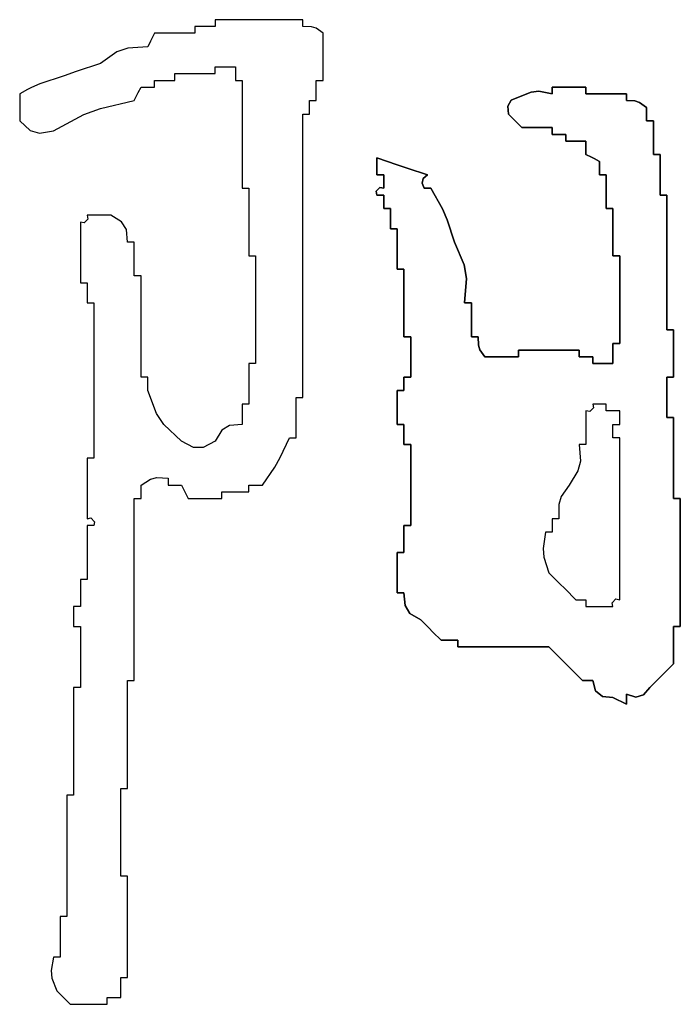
# Model space of a CAD drawing. Extents: x 1109697 to 1467097, y -139975 to 53891.
# Tile 132 of 256: x 1275834 to 1276083, y -128210 to -127839. Entities that reach past the tile are written whole.
import ezdxf

# ---------------------------------------------------------------- set-up
doc = ezdxf.new("R2010")
doc.units = 0
doc.header["$LTSCALE"] = 1000
doc.header["$MEASUREMENT"] = 0
doc.layers.add('PUB_TEXT', color=7, linetype='Continuous')

# ---------------------------------------------------------------- blocks, each defined once
blk = doc.blocks.new('dianziqianminggry')
for p, q in [((0.131315, 0.071565), (0.130214, 0.071565)), ((0.130214, 0.071565), (0.130214, 0.07148)), ((0.130214, 0.07148), (0.130214, 0.071438)), ((0.130214, 0.071438), (0.130214, 0.071353)), ((0.131865, 0.071565), (0.131315, 0.071565)), ((0.132966, 0.071565), (0.131865, 0.071565)), ((0.132966, 0.07148), (0.132966, 0.071565)), ((0.132966, 0.071438), (0.132966, 0.07148)), ((0.132966, 0.071353), (0.132966, 0.071438)), ((0.128308, 0.071141), (0.128224, 0.070972)), ((0.128816, 0.071141), (0.128308, 0.071141)), ((0.129071, 0.071141), (0.128816, 0.071141)), ((0.129579, 0.071141), (0.129071, 0.071141)), ((0.129833, 0.071353), (0.129579, 0.071353)), ((0.129579, 0.071353), (0.129579, 0.071268)), ((0.129579, 0.071268), (0.129579, 0.071226)), ((0.129579, 0.071226), (0.129579, 0.071141)), ((0.12996, 0.071353), (0.129833, 0.071353)), ((0.130214, 0.071353), (0.12996, 0.071353)), ((0.133234, 0.071344), (0.132966, 0.071353)), ((0.133382, 0.071295), (0.133234, 0.071344)), ((0.133602, 0.071141), (0.133382, 0.071295)), ((0.133602, 0.070548), (0.133602, 0.071141)), ((0.128181, 0.070887), (0.128097, 0.070718)), ((0.128224, 0.070972), (0.128181, 0.070887)), ((0.127129, 0.070551), (0.126614, 0.070188)), ((0.127469, 0.070672), (0.127129, 0.070551)), ((0.128097, 0.070718), (0.127469, 0.070672)), ((0.133602, 0.070252), (0.133602, 0.070548)), ((0.126614, 0.070188), (0.125852, 0.069934)), ((0.133602, 0.069659), (0.133602, 0.070252)), ((0.125852, 0.069934), (0.125471, 0.069807)), ((0.128943, 0.069786), (0.128943, 0.069871)), ((0.128943, 0.069871), (0.129452, 0.069871)), ((0.129452, 0.069871), (0.129706, 0.069871)), ((0.129706, 0.069871), (0.130214, 0.069871)), ((0.130214, 0.069998), (0.130214, 0.070083)), ((0.130214, 0.070083), (0.130468, 0.070083)), ((0.130214, 0.069956), (0.130214, 0.069998)), ((0.130214, 0.069871), (0.130214, 0.069956)), ((0.130468, 0.070083), (0.130595, 0.070083)), ((0.130595, 0.070083), (0.130849, 0.070083)), ((0.130849, 0.070083), (0.130849, 0.069913)), ((0.130849, 0.069913), (0.130849, 0.069828)), ((0.125471, 0.069807), (0.124709, 0.069553)), ((0.128308, 0.069574), (0.128308, 0.069659)), ((0.128308, 0.069659), (0.128562, 0.069659)), ((0.128308, 0.069532), (0.128308, 0.069574)), ((0.128562, 0.069659), (0.128689, 0.069659)), ((0.128689, 0.069659), (0.128943, 0.069659)), ((0.128943, 0.069744), (0.128943, 0.069786)), ((0.128943, 0.069659), (0.128943, 0.069744)), ((0.130849, 0.069828), (0.130849, 0.069659)), ((0.130849, 0.069659), (0.130934, 0.069659)), ((0.130934, 0.069659), (0.130976, 0.069659)), ((0.130976, 0.069659), (0.131061, 0.069659)), ((0.131061, 0.069659), (0.131061, 0.068304)), ((0.13339, 0.069405), (0.13339, 0.069659)), ((0.13339, 0.069659), (0.133474, 0.069659)), ((0.133474, 0.069659), (0.133517, 0.069659)), ((0.133517, 0.069659), (0.133602, 0.069659)), ((0.12432, 0.069377), (0.124074, 0.069236)), ((0.124448, 0.069441), (0.12432, 0.069377)), ((0.124709, 0.069553), (0.124448, 0.069441)), ((0.127758, 0.069193), (0.1278, 0.069278)), ((0.1278, 0.069278), (0.127885, 0.069447)), ((0.127885, 0.069447), (0.128054, 0.069447)), ((0.128054, 0.069447), (0.128139, 0.069447)), ((0.128139, 0.069447), (0.128308, 0.069447)), ((0.128308, 0.069447), (0.128308, 0.069532)), ((0.13339, 0.069278), (0.13339, 0.069405)), ((0.13339, 0.069024), (0.13339, 0.069278)), ((0.139742, 0.06913), (0.140134, 0.069295)), ((0.140134, 0.069295), (0.139742, 0.06913)), ((0.140134, 0.069295), (0.140383, 0.06932)), ((0.140383, 0.06932), (0.140134, 0.069295)), ((0.140383, 0.06932), (0.1408, 0.069236)), ((0.1408, 0.069236), (0.140383, 0.06932)), ((0.1408, 0.069236), (0.1408, 0.069447)), ((0.1408, 0.069447), (0.1408, 0.069236)), ((0.1408, 0.069236), (0.1408, 0.069447)), ((0.141859, 0.069447), (0.1408, 0.069447)), ((0.1408, 0.069447), (0.141859, 0.069447)), ((0.141859, 0.069447), (0.1408, 0.069447)), ((0.1408, 0.069447), (0.1408, 0.069236)), ((0.1408, 0.069236), (0.1408, 0.069447)), ((0.1408, 0.069447), (0.1408, 0.069236)), ((0.141436, 0.069447), (0.141859, 0.069447)), ((0.141859, 0.069447), (0.141436, 0.069447)), ((0.141436, 0.069447), (0.141859, 0.069447)), ((0.141859, 0.069447), (0.141859, 0.069363)), ((0.141859, 0.069363), (0.141859, 0.069447)), ((0.141859, 0.069363), (0.141859, 0.06932)), ((0.141859, 0.06932), (0.141859, 0.069363)), ((0.141859, 0.06932), (0.141859, 0.069236)), ((0.141859, 0.069236), (0.141859, 0.06932)), ((0.124074, 0.069236), (0.124074, 0.068897)), ((0.126615, 0.068782), (0.127673, 0.069024)), ((0.127673, 0.069024), (0.127758, 0.069193)), ((0.133178, 0.068855), (0.133178, 0.069024)), ((0.133178, 0.069024), (0.133263, 0.069024)), ((0.133263, 0.069024), (0.133305, 0.069024)), ((0.133305, 0.069024), (0.13339, 0.069024)), ((0.139401, 0.068846), (0.139514, 0.069035)), ((0.139514, 0.069035), (0.139401, 0.068846)), ((0.139514, 0.069035), (0.139742, 0.06913)), ((0.139742, 0.06913), (0.139514, 0.069035)), ((0.141859, 0.069236), (0.142367, 0.069236)), ((0.142367, 0.069236), (0.141859, 0.069236)), ((0.142367, 0.069236), (0.142621, 0.069236)), ((0.142621, 0.069236), (0.142367, 0.069236)), ((0.142621, 0.069236), (0.143129, 0.069236)), ((0.143129, 0.069236), (0.142621, 0.069236)), ((0.143129, 0.069236), (0.143129, 0.069151)), ((0.143129, 0.069151), (0.143129, 0.069236)), ((0.143129, 0.069151), (0.143129, 0.069109)), ((0.143129, 0.069109), (0.143129, 0.069151)), ((0.143129, 0.069109), (0.143129, 0.069024)), ((0.143129, 0.069024), (0.143129, 0.069109)), ((0.143129, 0.069024), (0.143397, 0.069015)), ((0.143397, 0.069015), (0.143129, 0.069024)), ((0.143397, 0.069015), (0.143545, 0.068966)), ((0.143545, 0.068966), (0.143397, 0.069015)), ((0.143545, 0.068966), (0.143765, 0.068812)), ((0.143765, 0.068812), (0.143545, 0.068966)), ((0.124074, 0.068897), (0.124074, 0.068728)), ((0.124074, 0.068728), (0.124074, 0.068389)), ((0.126089, 0.068585), (0.126615, 0.068782)), ((0.133178, 0.06877), (0.133178, 0.068855)), ((0.133178, 0.0686), (0.133178, 0.06877)), ((0.139424, 0.0686), (0.139401, 0.068846)), ((0.139401, 0.068846), (0.139424, 0.0686)), ((0.143765, 0.068812), (0.143765, 0.068643)), ((0.143765, 0.068643), (0.143765, 0.068812)), ((0.143765, 0.068643), (0.143765, 0.068558)), ((0.143765, 0.068558), (0.143765, 0.068643)), ((0.124074, 0.068389), (0.124401, 0.068091)), ((0.125132, 0.068071), (0.126089, 0.068585)), ((0.132966, 0.065043), (0.132966, 0.0686)), ((0.132966, 0.0686), (0.133051, 0.0686)), ((0.133051, 0.0686), (0.133093, 0.0686)), ((0.133093, 0.0686), (0.133178, 0.0686)), ((0.139593, 0.068431), (0.139424, 0.0686)), ((0.139424, 0.0686), (0.139593, 0.068431)), ((0.139678, 0.068346), (0.139593, 0.068431)), ((0.139593, 0.068431), (0.139678, 0.068346)), ((0.139848, 0.068177), (0.139678, 0.068346)), ((0.139678, 0.068346), (0.139848, 0.068177)), ((0.143765, 0.068558), (0.143765, 0.068389)), ((0.143765, 0.068389), (0.143765, 0.068558)), ((0.143765, 0.068389), (0.143849, 0.068389)), ((0.143849, 0.068389), (0.143765, 0.068389)), ((0.143849, 0.068389), (0.143892, 0.068389)), ((0.143892, 0.068389), (0.143849, 0.068389)), ((0.143892, 0.068389), (0.143976, 0.068389)), ((0.143976, 0.068389), (0.143892, 0.068389)), ((0.143976, 0.068389), (0.143976, 0.067965)), ((0.143976, 0.067965), (0.143976, 0.068389)), ((0.124401, 0.068091), (0.124696, 0.068003)), ((0.124696, 0.068003), (0.125132, 0.068071)), ((0.131061, 0.068304), (0.131061, 0.067627)), ((0.140229, 0.068177), (0.139848, 0.068177)), ((0.139848, 0.068177), (0.140229, 0.068177)), ((0.140419, 0.068177), (0.140229, 0.068177)), ((0.140229, 0.068177), (0.140419, 0.068177)), ((0.1408, 0.068177), (0.140419, 0.068177)), ((0.140419, 0.068177), (0.1408, 0.068177)), ((0.1408, 0.068092), (0.1408, 0.068177)), ((0.1408, 0.068177), (0.1408, 0.068092)), ((0.1408, 0.06805), (0.1408, 0.068092)), ((0.1408, 0.068092), (0.1408, 0.06805)), ((0.1408, 0.067965), (0.1408, 0.06805)), ((0.1408, 0.06805), (0.1408, 0.067965)), ((0.14097, 0.067965), (0.1408, 0.067965)), ((0.1408, 0.067965), (0.14097, 0.067965)), ((0.141054, 0.067965), (0.14097, 0.067965)), ((0.14097, 0.067965), (0.141054, 0.067965)), ((0.141224, 0.067965), (0.141054, 0.067965)), ((0.141054, 0.067965), (0.141224, 0.067965)), ((0.141224, 0.067881), (0.141224, 0.067965)), ((0.141224, 0.067965), (0.141224, 0.067881)), ((0.141224, 0.067838), (0.141224, 0.067881)), ((0.141224, 0.067881), (0.141224, 0.067838)), ((0.141224, 0.067754), (0.141224, 0.067838)), ((0.141224, 0.067838), (0.141224, 0.067754)), ((0.141478, 0.067754), (0.141224, 0.067754)), ((0.141224, 0.067754), (0.141478, 0.067754)), ((0.141605, 0.067754), (0.141478, 0.067754)), ((0.141478, 0.067754), (0.141605, 0.067754)), ((0.141859, 0.067754), (0.141605, 0.067754)), ((0.141605, 0.067754), (0.141859, 0.067754)), ((0.141859, 0.067584), (0.141859, 0.067754)), ((0.141859, 0.067754), (0.141859, 0.067584)), ((0.143976, 0.067965), (0.143976, 0.067754)), ((0.143976, 0.067754), (0.143976, 0.067965)), ((0.143976, 0.067754), (0.143976, 0.06733)), ((0.143976, 0.06733), (0.143976, 0.067754)), ((0.131061, 0.067627), (0.131061, 0.066271)), ((0.141859, 0.067499), (0.141859, 0.067584)), ((0.141859, 0.067584), (0.141859, 0.067499)), ((0.141859, 0.06733), (0.141859, 0.067499)), ((0.141859, 0.067499), (0.141859, 0.06733)), ((0.135295, 0.067012), (0.135295, 0.067224)), ((0.135295, 0.067224), (0.135931, 0.067012)), ((0.135931, 0.067012), (0.135295, 0.067224)), ((0.135295, 0.067224), (0.135295, 0.067012)), ((0.142028, 0.067245), (0.141859, 0.06733)), ((0.141859, 0.06733), (0.142028, 0.067245)), ((0.142113, 0.067203), (0.142028, 0.067245)), ((0.142028, 0.067245), (0.142113, 0.067203)), ((0.142282, 0.067118), (0.142113, 0.067203)), ((0.142113, 0.067203), (0.142282, 0.067118)), ((0.142282, 0.066949), (0.142282, 0.067118)), ((0.142282, 0.067118), (0.142282, 0.066949)), ((0.143976, 0.06733), (0.144061, 0.06733)), ((0.144061, 0.06733), (0.143976, 0.06733)), ((0.144061, 0.06733), (0.144103, 0.06733)), ((0.144103, 0.06733), (0.144061, 0.06733)), ((0.144103, 0.06733), (0.144188, 0.06733)), ((0.144188, 0.06733), (0.144103, 0.06733)), ((0.144188, 0.06733), (0.144188, 0.066822)), ((0.144188, 0.066822), (0.144188, 0.06733)), ((0.135295, 0.066907), (0.135295, 0.067012)), ((0.135295, 0.067012), (0.135295, 0.066907)), ((0.135295, 0.066695), (0.135295, 0.066907)), ((0.135295, 0.066907), (0.135295, 0.066695)), ((0.135931, 0.067012), (0.136248, 0.066907)), ((0.136248, 0.066907), (0.135931, 0.067012)), ((0.136248, 0.066907), (0.136883, 0.066695)), ((0.136883, 0.066695), (0.136248, 0.066907)), ((0.142282, 0.066864), (0.142282, 0.066949)), ((0.142282, 0.066949), (0.142282, 0.066864)), ((0.142282, 0.066695), (0.142282, 0.066864)), ((0.142282, 0.066864), (0.142282, 0.066695)), ((0.144188, 0.066822), (0.144188, 0.066568)), ((0.144188, 0.066568), (0.144188, 0.066822)), ((0.13538, 0.066695), (0.135295, 0.066695)), ((0.135295, 0.066695), (0.13538, 0.066695)), ((0.135422, 0.066695), (0.13538, 0.066695)), ((0.13538, 0.066695), (0.135422, 0.066695)), ((0.135507, 0.066695), (0.135422, 0.066695)), ((0.135422, 0.066695), (0.135507, 0.066695)), ((0.135507, 0.066526), (0.135507, 0.066695)), ((0.135507, 0.066695), (0.135507, 0.066526)), ((0.135507, 0.066441), (0.135507, 0.066526)), ((0.135507, 0.066526), (0.135507, 0.066441)), ((0.136749, 0.066584), (0.136711, 0.066433)), ((0.136711, 0.066433), (0.136749, 0.066584)), ((0.136883, 0.066695), (0.136749, 0.066584)), ((0.136749, 0.066584), (0.136883, 0.066695)), ((0.142367, 0.066695), (0.142282, 0.066695)), ((0.142282, 0.066695), (0.142367, 0.066695)), ((0.142409, 0.066695), (0.142367, 0.066695)), ((0.142367, 0.066695), (0.142409, 0.066695)), ((0.142494, 0.066695), (0.142409, 0.066695)), ((0.142409, 0.066695), (0.142494, 0.066695)), ((0.142494, 0.066271), (0.142494, 0.066695)), ((0.142494, 0.066695), (0.142494, 0.066271)), ((0.144188, 0.066568), (0.144188, 0.06606)), ((0.144188, 0.06606), (0.144188, 0.066568)), ((0.131061, 0.066271), (0.131145, 0.066271)), ((0.131145, 0.066271), (0.131188, 0.066271)), ((0.131188, 0.066271), (0.131272, 0.066271)), ((0.131272, 0.066271), (0.131272, 0.065425)), ((0.13527, 0.066177), (0.13539, 0.066297)), ((0.13539, 0.066297), (0.13527, 0.066177)), ((0.135295, 0.06606), (0.13527, 0.066177)), ((0.13527, 0.066177), (0.135295, 0.06606)), ((0.13539, 0.066297), (0.135507, 0.066271)), ((0.135507, 0.066271), (0.13539, 0.066297)), ((0.135507, 0.066271), (0.135507, 0.066441)), ((0.135507, 0.066441), (0.135507, 0.066271)), ((0.136711, 0.066433), (0.136777, 0.066271)), ((0.136777, 0.066271), (0.136711, 0.066433)), ((0.136777, 0.066271), (0.136862, 0.066271)), ((0.136862, 0.066271), (0.136777, 0.066271)), ((0.136862, 0.066271), (0.136905, 0.066271)), ((0.136905, 0.066271), (0.136862, 0.066271)), ((0.136905, 0.066271), (0.136989, 0.066271)), ((0.136989, 0.066271), (0.136905, 0.066271)), ((0.136989, 0.066271), (0.137354, 0.065628)), ((0.137354, 0.065628), (0.136989, 0.066271)), ((0.142494, 0.06606), (0.142494, 0.066271)), ((0.142494, 0.066271), (0.142494, 0.06606)), ((0.13538, 0.06606), (0.135295, 0.06606)), ((0.135295, 0.06606), (0.13538, 0.06606)), ((0.135422, 0.06606), (0.13538, 0.06606)), ((0.13538, 0.06606), (0.135422, 0.06606)), ((0.135507, 0.06606), (0.135422, 0.06606)), ((0.135422, 0.06606), (0.135507, 0.06606)), ((0.135507, 0.06589), (0.135507, 0.06606)), ((0.135507, 0.06606), (0.135507, 0.06589)), ((0.135507, 0.065806), (0.135507, 0.06589)), ((0.135507, 0.06589), (0.135507, 0.065806)), ((0.142494, 0.065636), (0.142494, 0.06606)), ((0.142494, 0.06606), (0.142494, 0.065636)), ((0.144188, 0.06606), (0.144273, 0.06606)), ((0.144273, 0.06606), (0.144188, 0.06606)), ((0.144273, 0.06606), (0.144315, 0.06606)), ((0.144315, 0.06606), (0.144273, 0.06606)), ((0.144315, 0.06606), (0.1444, 0.06606)), ((0.1444, 0.06606), (0.144315, 0.06606)), ((0.1444, 0.06606), (0.1444, 0.064366)), ((0.1444, 0.064366), (0.1444, 0.06606)), ((0.135507, 0.065636), (0.135507, 0.065806)), ((0.135507, 0.065806), (0.135507, 0.065636)), ((0.135592, 0.065636), (0.135507, 0.065636)), ((0.135507, 0.065636), (0.135592, 0.065636)), ((0.135634, 0.065636), (0.135592, 0.065636)), ((0.135592, 0.065636), (0.135634, 0.065636)), ((0.135719, 0.065636), (0.135634, 0.065636)), ((0.135634, 0.065636), (0.135719, 0.065636)), ((0.135719, 0.065382), (0.135719, 0.065636)), ((0.135719, 0.065636), (0.135719, 0.065382)), ((0.137354, 0.065628), (0.137505, 0.065282)), ((0.137505, 0.065282), (0.137354, 0.065628)), ((0.142579, 0.065636), (0.142494, 0.065636)), ((0.142494, 0.065636), (0.142579, 0.065636)), ((0.142621, 0.065636), (0.142579, 0.065636)), ((0.142579, 0.065636), (0.142621, 0.065636)), ((0.142706, 0.065636), (0.142621, 0.065636)), ((0.142621, 0.065636), (0.142706, 0.065636)), ((0.142706, 0.065043), (0.142706, 0.065636)), ((0.142706, 0.065636), (0.142706, 0.065043)), ((0.126216, 0.065307), (0.126096, 0.065187)), ((0.126487, 0.065425), (0.126191, 0.065425)), ((0.126191, 0.065425), (0.126216, 0.065307)), ((0.126636, 0.065425), (0.126487, 0.065425)), ((0.126932, 0.065425), (0.126636, 0.065425)), ((0.127274, 0.065218), (0.126932, 0.065425)), ((0.131272, 0.065425), (0.131272, 0.065001)), ((0.135719, 0.065255), (0.135719, 0.065382)), ((0.135719, 0.065382), (0.135719, 0.065255)), ((0.135719, 0.065001), (0.135719, 0.065255)), ((0.135719, 0.065255), (0.135719, 0.065001)), ((0.137505, 0.065282), (0.13773, 0.064578)), ((0.13773, 0.064578), (0.137505, 0.065282)), ((0.126096, 0.065187), (0.125979, 0.065213)), ((0.125979, 0.065213), (0.125979, 0.064451)), ((0.127425, 0.064975), (0.127274, 0.065218)), ((0.127461, 0.064578), (0.127425, 0.064975)), ((0.131272, 0.065001), (0.131272, 0.064154)), ((0.132966, 0.063265), (0.132966, 0.065043)), ((0.135804, 0.065001), (0.135719, 0.065001)), ((0.135719, 0.065001), (0.135804, 0.065001)), ((0.135846, 0.065001), (0.135804, 0.065001)), ((0.135804, 0.065001), (0.135846, 0.065001)), ((0.135931, 0.065001), (0.135846, 0.065001)), ((0.135846, 0.065001), (0.135931, 0.065001)), ((0.135931, 0.064493), (0.135931, 0.065001)), ((0.135931, 0.065001), (0.135931, 0.064493)), ((0.142706, 0.064747), (0.142706, 0.065043)), ((0.142706, 0.065043), (0.142706, 0.064747)), ((0.142706, 0.064154), (0.142706, 0.064747)), ((0.142706, 0.064747), (0.142706, 0.064154)), ((0.125979, 0.064451), (0.125979, 0.064069)), ((0.127546, 0.064578), (0.127461, 0.064578)), ((0.127588, 0.064578), (0.127546, 0.064578)), ((0.127673, 0.064578), (0.127588, 0.064578)), ((0.127673, 0.064154), (0.127673, 0.064578)), ((0.135931, 0.064239), (0.135931, 0.064493)), ((0.135931, 0.064493), (0.135931, 0.064239)), ((0.13773, 0.064578), (0.138036, 0.063868)), ((0.138036, 0.063868), (0.13773, 0.064578)), ((0.1444, 0.064366), (0.1444, 0.063519)), ((0.1444, 0.063519), (0.1444, 0.064366)), ((0.125979, 0.064069), (0.125979, 0.063307)), ((0.127673, 0.063942), (0.127673, 0.064154)), ((0.131272, 0.064154), (0.131357, 0.064154)), ((0.131357, 0.064154), (0.1314, 0.064154)), ((0.1314, 0.064154), (0.131484, 0.064154)), ((0.131484, 0.064154), (0.131484, 0.062799)), ((0.135931, 0.063731), (0.135931, 0.064239)), ((0.135931, 0.064239), (0.135931, 0.063731)), ((0.142791, 0.064154), (0.142706, 0.064154)), ((0.142706, 0.064154), (0.142791, 0.064154)), ((0.142833, 0.064154), (0.142791, 0.064154)), ((0.142791, 0.064154), (0.142833, 0.064154)), ((0.142918, 0.064154), (0.142833, 0.064154)), ((0.142833, 0.064154), (0.142918, 0.064154)), ((0.142918, 0.063053), (0.142918, 0.064154)), ((0.142918, 0.064154), (0.142918, 0.063053)), ((0.127673, 0.063519), (0.127673, 0.063942)), ((0.136015, 0.063731), (0.135931, 0.063731)), ((0.135931, 0.063731), (0.136015, 0.063731)), ((0.136058, 0.063731), (0.136015, 0.063731)), ((0.136015, 0.063731), (0.136058, 0.063731)), ((0.136142, 0.063731), (0.136058, 0.063731)), ((0.136058, 0.063731), (0.136142, 0.063731)), ((0.136142, 0.062884), (0.136142, 0.063731)), ((0.136142, 0.063731), (0.136142, 0.062884)), ((0.138036, 0.063868), (0.138106, 0.063443)), ((0.138106, 0.063443), (0.138036, 0.063868)), ((0.127758, 0.063519), (0.127673, 0.063519)), ((0.1278, 0.063519), (0.127758, 0.063519)), ((0.127885, 0.063519), (0.1278, 0.063519)), ((0.127885, 0.062249), (0.127885, 0.063519)), ((0.138106, 0.063443), (0.138048, 0.062672)), ((0.138048, 0.062672), (0.138106, 0.063443)), ((0.1444, 0.063519), (0.1444, 0.061825)), ((0.1444, 0.061825), (0.1444, 0.063519)), ((0.125979, 0.063307), (0.126064, 0.063307)), ((0.126064, 0.063307), (0.126106, 0.063307)), ((0.126106, 0.063307), (0.126191, 0.063307)), ((0.126191, 0.063307), (0.126191, 0.063053)), ((0.132966, 0.059708), (0.132966, 0.063265)), ((0.126191, 0.063053), (0.126191, 0.062926)), ((0.126191, 0.062926), (0.126191, 0.062672)), ((0.131484, 0.062799), (0.131484, 0.062122)), ((0.136142, 0.06246), (0.136142, 0.062884)), ((0.136142, 0.062884), (0.136142, 0.06246)), ((0.142918, 0.062503), (0.142918, 0.063053)), ((0.142918, 0.063053), (0.142918, 0.062503)), ((0.126191, 0.062672), (0.126276, 0.062672)), ((0.126276, 0.062672), (0.126318, 0.062672)), ((0.126318, 0.062672), (0.126403, 0.062672)), ((0.126403, 0.062672), (0.126403, 0.060724)), ((0.136142, 0.061613), (0.136142, 0.06246)), ((0.136142, 0.06246), (0.136142, 0.061613)), ((0.138048, 0.062672), (0.138133, 0.062672)), ((0.138133, 0.062672), (0.138048, 0.062672)), ((0.138133, 0.062672), (0.138175, 0.062672)), ((0.138175, 0.062672), (0.138133, 0.062672)), ((0.138175, 0.062672), (0.13826, 0.062672)), ((0.13826, 0.062672), (0.138175, 0.062672)), ((0.13826, 0.062672), (0.13826, 0.062249)), ((0.13826, 0.062249), (0.13826, 0.062672)), ((0.142918, 0.061402), (0.142918, 0.062503)), ((0.142918, 0.062503), (0.142918, 0.061402)), ((0.127885, 0.061613), (0.127885, 0.062249)), ((0.13826, 0.062249), (0.13826, 0.062037)), ((0.13826, 0.062037), (0.13826, 0.062249)), ((0.131484, 0.062122), (0.131484, 0.060766)), ((0.13826, 0.062037), (0.13826, 0.061613)), ((0.13826, 0.061613), (0.13826, 0.062037)), ((0.127885, 0.060343), (0.127885, 0.061613)), ((0.136227, 0.061613), (0.136142, 0.061613)), ((0.136142, 0.061613), (0.136227, 0.061613)), ((0.136269, 0.061613), (0.136227, 0.061613)), ((0.136227, 0.061613), (0.136269, 0.061613)), ((0.136354, 0.061613), (0.136269, 0.061613)), ((0.136269, 0.061613), (0.136354, 0.061613)), ((0.136354, 0.061105), (0.136354, 0.061613)), ((0.136354, 0.061613), (0.136354, 0.061105)), ((0.13826, 0.061613), (0.138344, 0.061613)), ((0.138344, 0.061613), (0.13826, 0.061613)), ((0.138344, 0.061613), (0.138387, 0.061613)), ((0.138387, 0.061613), (0.138344, 0.061613)), ((0.138387, 0.061613), (0.138471, 0.061613)), ((0.138471, 0.061613), (0.138387, 0.061613)), ((0.138471, 0.061613), (0.13848, 0.061346)), ((0.13848, 0.061346), (0.138471, 0.061613)), ((0.1444, 0.061825), (0.144484, 0.061825)), ((0.144484, 0.061825), (0.1444, 0.061825)), ((0.144484, 0.061825), (0.144527, 0.061825)), ((0.144527, 0.061825), (0.144484, 0.061825)), ((0.144527, 0.061825), (0.144611, 0.061825)), ((0.144611, 0.061825), (0.144527, 0.061825)), ((0.144611, 0.061825), (0.144611, 0.061232)), ((0.144611, 0.061232), (0.144611, 0.061825)), ((0.13848, 0.061346), (0.138529, 0.061197)), ((0.138529, 0.061197), (0.13848, 0.061346)), ((0.142706, 0.061148), (0.142706, 0.061402)), ((0.142706, 0.061402), (0.142791, 0.061402)), ((0.142791, 0.061402), (0.142706, 0.061402)), ((0.142706, 0.061402), (0.142706, 0.061148)), ((0.142791, 0.061402), (0.142833, 0.061402)), ((0.142833, 0.061402), (0.142791, 0.061402)), ((0.142833, 0.061402), (0.142918, 0.061402)), ((0.142918, 0.061402), (0.142833, 0.061402)), ((0.144611, 0.061232), (0.144611, 0.060936)), ((0.144611, 0.060936), (0.144611, 0.061232)), ((0.136354, 0.060851), (0.136354, 0.061105)), ((0.136354, 0.061105), (0.136354, 0.060851)), ((0.138529, 0.061197), (0.138683, 0.060978)), ((0.138683, 0.060978), (0.138529, 0.061197)), ((0.138683, 0.060978), (0.139107, 0.060978)), ((0.139107, 0.060978), (0.138683, 0.060978)), ((0.139107, 0.060978), (0.139318, 0.060978)), ((0.139318, 0.060978), (0.139107, 0.060978)), ((0.139318, 0.060978), (0.139742, 0.060978)), ((0.139742, 0.060978), (0.139318, 0.060978)), ((0.139742, 0.061105), (0.139742, 0.06119)), ((0.139742, 0.06119), (0.140504, 0.06119)), ((0.140504, 0.06119), (0.139742, 0.06119)), ((0.139742, 0.06119), (0.139742, 0.061105)), ((0.139742, 0.061063), (0.139742, 0.061105)), ((0.139742, 0.061105), (0.139742, 0.061063)), ((0.139742, 0.060978), (0.139742, 0.061063)), ((0.139742, 0.061063), (0.139742, 0.060978)), ((0.140504, 0.06119), (0.140885, 0.06119)), ((0.140885, 0.06119), (0.140504, 0.06119)), ((0.140885, 0.06119), (0.141647, 0.06119)), ((0.141647, 0.06119), (0.140885, 0.06119)), ((0.141647, 0.06119), (0.141647, 0.061105)), ((0.141647, 0.061105), (0.141647, 0.06119)), ((0.141647, 0.061105), (0.141647, 0.061063)), ((0.141647, 0.061063), (0.141647, 0.061105)), ((0.141647, 0.061063), (0.141647, 0.060978)), ((0.141647, 0.060978), (0.141647, 0.061063)), ((0.141647, 0.060978), (0.141817, 0.060978)), ((0.141817, 0.060978), (0.141647, 0.060978)), ((0.141817, 0.060978), (0.141901, 0.060978)), ((0.141901, 0.060978), (0.141817, 0.060978)), ((0.141901, 0.060978), (0.142071, 0.060978)), ((0.142071, 0.060978), (0.141901, 0.060978)), ((0.142071, 0.060978), (0.142071, 0.060893)), ((0.142071, 0.060893), (0.142071, 0.060978)), ((0.142706, 0.061021), (0.142706, 0.061148)), ((0.142706, 0.061148), (0.142706, 0.061021)), ((0.142706, 0.060766), (0.142706, 0.061021)), ((0.142706, 0.061021), (0.142706, 0.060766)), ((0.144611, 0.060936), (0.144611, 0.060343)), ((0.144611, 0.060343), (0.144611, 0.060936)), ((0.126403, 0.060724), (0.126403, 0.05975)), ((0.131357, 0.060766), (0.131272, 0.060766)), ((0.131272, 0.060766), (0.131272, 0.060258)), ((0.1314, 0.060766), (0.131357, 0.060766)), ((0.131484, 0.060766), (0.1314, 0.060766)), ((0.136354, 0.060343), (0.136354, 0.060851)), ((0.136354, 0.060851), (0.136354, 0.060343)), ((0.142071, 0.060893), (0.142071, 0.060851)), ((0.142071, 0.060851), (0.142071, 0.060893)), ((0.142071, 0.060851), (0.142071, 0.060766)), ((0.142071, 0.060766), (0.142071, 0.060851)), ((0.142071, 0.060766), (0.142325, 0.060766)), ((0.142325, 0.060766), (0.142071, 0.060766)), ((0.142325, 0.060766), (0.142452, 0.060766)), ((0.142452, 0.060766), (0.142325, 0.060766)), ((0.142452, 0.060766), (0.142706, 0.060766)), ((0.142706, 0.060766), (0.142452, 0.060766)), ((0.12797, 0.060343), (0.127885, 0.060343)), ((0.128012, 0.060343), (0.12797, 0.060343)), ((0.128097, 0.060343), (0.128012, 0.060343)), ((0.128097, 0.060174), (0.128097, 0.060343)), ((0.136142, 0.060174), (0.136142, 0.060343)), ((0.136142, 0.060343), (0.136227, 0.060343)), ((0.136227, 0.060343), (0.136142, 0.060343)), ((0.136142, 0.060343), (0.136142, 0.060174)), ((0.136227, 0.060343), (0.136269, 0.060343)), ((0.136269, 0.060343), (0.136227, 0.060343)), ((0.136269, 0.060343), (0.136354, 0.060343)), ((0.136354, 0.060343), (0.136269, 0.060343)), ((0.144484, 0.060343), (0.1444, 0.060343)), ((0.1444, 0.060343), (0.1444, 0.059835)), ((0.1444, 0.059835), (0.1444, 0.060343)), ((0.1444, 0.060343), (0.144484, 0.060343)), ((0.144527, 0.060343), (0.144484, 0.060343)), ((0.144484, 0.060343), (0.144527, 0.060343)), ((0.144611, 0.060343), (0.144527, 0.060343)), ((0.144527, 0.060343), (0.144611, 0.060343)), ((0.128097, 0.060089), (0.128097, 0.060174)), ((0.128097, 0.05992), (0.128097, 0.060089)), ((0.131272, 0.060258), (0.131272, 0.060004)), ((0.131272, 0.060004), (0.131272, 0.059496)), ((0.136142, 0.060089), (0.136142, 0.060174)), ((0.136142, 0.060174), (0.136142, 0.060089)), ((0.136142, 0.05992), (0.136142, 0.060089)), ((0.136142, 0.060089), (0.136142, 0.05992)), ((0.126403, 0.05975), (0.126403, 0.057802)), ((0.128366, 0.059205), (0.128097, 0.05992)), ((0.132755, 0.0592), (0.132755, 0.059708)), ((0.132755, 0.059708), (0.132839, 0.059708)), ((0.132839, 0.059708), (0.132882, 0.059708)), ((0.132882, 0.059708), (0.132966, 0.059708)), ((0.135931, 0.059496), (0.135931, 0.05992)), ((0.135931, 0.05992), (0.136015, 0.05992)), ((0.136015, 0.05992), (0.135931, 0.05992)), ((0.135931, 0.05992), (0.135931, 0.059496)), ((0.136015, 0.05992), (0.136058, 0.05992)), ((0.136058, 0.05992), (0.136015, 0.05992)), ((0.136058, 0.05992), (0.136142, 0.05992)), ((0.136142, 0.05992), (0.136058, 0.05992)), ((0.1444, 0.059835), (0.1444, 0.059581)), ((0.1444, 0.059581), (0.1444, 0.059835)), ((0.131145, 0.059496), (0.131061, 0.059496)), ((0.131061, 0.059496), (0.131061, 0.059242)), ((0.131188, 0.059496), (0.131145, 0.059496)), ((0.131272, 0.059496), (0.131188, 0.059496)), ((0.135931, 0.059284), (0.135931, 0.059496)), ((0.135931, 0.059496), (0.135931, 0.059284)), ((0.142096, 0.059379), (0.141976, 0.059259)), ((0.14224, 0.059496), (0.142071, 0.059496)), ((0.142071, 0.059496), (0.142096, 0.059379)), ((0.142325, 0.059496), (0.14224, 0.059496)), ((0.142494, 0.059496), (0.142325, 0.059496)), ((0.142494, 0.059411), (0.142494, 0.059496)), ((0.142494, 0.059369), (0.142494, 0.059411)), ((0.142494, 0.059284), (0.142494, 0.059369)), ((0.1444, 0.059581), (0.1444, 0.059073)), ((0.1444, 0.059073), (0.1444, 0.059581)), ((0.1286, 0.058855), (0.128366, 0.059205)), ((0.131061, 0.059242), (0.131061, 0.059115)), ((0.131061, 0.059115), (0.131061, 0.058861)), ((0.132755, 0.058946), (0.132755, 0.0592)), ((0.135931, 0.058861), (0.135931, 0.059284)), ((0.135931, 0.059284), (0.135931, 0.058861)), ((0.141976, 0.059259), (0.141859, 0.059284)), ((0.141859, 0.059284), (0.141859, 0.058861)), ((0.142664, 0.059284), (0.142494, 0.059284)), ((0.142748, 0.059284), (0.142664, 0.059284)), ((0.142918, 0.059284), (0.142748, 0.059284)), ((0.142918, 0.059115), (0.142918, 0.059284)), ((0.142918, 0.05903), (0.142918, 0.059115)), ((0.1444, 0.059073), (0.144484, 0.059073)), ((0.144484, 0.059073), (0.1444, 0.059073)), ((0.144484, 0.059073), (0.144527, 0.059073)), ((0.144527, 0.059073), (0.144484, 0.059073)), ((0.144527, 0.059073), (0.144611, 0.059073)), ((0.144611, 0.059073), (0.144527, 0.059073)), ((0.144611, 0.059073), (0.144611, 0.058056)), ((0.144611, 0.058056), (0.144611, 0.059073)), ((0.129155, 0.058332), (0.1286, 0.058855)), ((0.130663, 0.058825), (0.13042, 0.058673)), ((0.131061, 0.058861), (0.130663, 0.058825)), ((0.132755, 0.058437), (0.132755, 0.058946)), ((0.136015, 0.058861), (0.135931, 0.058861)), ((0.135931, 0.058861), (0.136015, 0.058861)), ((0.136058, 0.058861), (0.136015, 0.058861)), ((0.136015, 0.058861), (0.136058, 0.058861)), ((0.136142, 0.058861), (0.136058, 0.058861)), ((0.136058, 0.058861), (0.136142, 0.058861)), ((0.136142, 0.058607), (0.136142, 0.058861)), ((0.136142, 0.058861), (0.136142, 0.058607)), ((0.141859, 0.058861), (0.141859, 0.058649)), ((0.142706, 0.058692), (0.142706, 0.058861)), ((0.142706, 0.058861), (0.142791, 0.058861)), ((0.142791, 0.058861), (0.142833, 0.058861)), ((0.142833, 0.058861), (0.142918, 0.058861)), ((0.142918, 0.058861), (0.142918, 0.05903)), ((0.13042, 0.058673), (0.130214, 0.058332)), ((0.132257, 0.057817), (0.132543, 0.058437)), ((0.132543, 0.058437), (0.132628, 0.058437)), ((0.132628, 0.058437), (0.13267, 0.058437)), ((0.13267, 0.058437), (0.132755, 0.058437)), ((0.136142, 0.05848), (0.136142, 0.058607)), ((0.136142, 0.058607), (0.136142, 0.05848)), ((0.136142, 0.058226), (0.136142, 0.05848)), ((0.136142, 0.05848), (0.136142, 0.058226)), ((0.141859, 0.058649), (0.141859, 0.058226)), ((0.142706, 0.058607), (0.142706, 0.058692)), ((0.142706, 0.058437), (0.142706, 0.058607)), ((0.142791, 0.058437), (0.142706, 0.058437)), ((0.142833, 0.058437), (0.142791, 0.058437)), ((0.142918, 0.058437), (0.142833, 0.058437)), ((0.142918, 0.056405), (0.142918, 0.058437)), ((0.129532, 0.058138), (0.129155, 0.058332)), ((0.129837, 0.058138), (0.129532, 0.058138)), ((0.130214, 0.058332), (0.129837, 0.058138)), ((0.136227, 0.058226), (0.136142, 0.058226)), ((0.136142, 0.058226), (0.136227, 0.058226)), ((0.136269, 0.058226), (0.136227, 0.058226)), ((0.136227, 0.058226), (0.136269, 0.058226)), ((0.136354, 0.058226), (0.136269, 0.058226)), ((0.136269, 0.058226), (0.136354, 0.058226)), ((0.136354, 0.057209), (0.136354, 0.058226)), ((0.136354, 0.058226), (0.136354, 0.057209)), ((0.141732, 0.058226), (0.141647, 0.058226)), ((0.141647, 0.058226), (0.141685, 0.057703)), ((0.141774, 0.058226), (0.141732, 0.058226)), ((0.141859, 0.058226), (0.141774, 0.058226)), ((0.132085, 0.057516), (0.132257, 0.057817)), ((0.144611, 0.058056), (0.144611, 0.057548)), ((0.144611, 0.057548), (0.144611, 0.058056)), ((0.126276, 0.057802), (0.126191, 0.057802)), ((0.126191, 0.057802), (0.126191, 0.05704)), ((0.126318, 0.057802), (0.126276, 0.057802)), ((0.126403, 0.057802), (0.126318, 0.057802)), ((0.131696, 0.056955), (0.132085, 0.057516)), ((0.141685, 0.057703), (0.141609, 0.057398)), ((0.144611, 0.057548), (0.144611, 0.056532)), ((0.144611, 0.056532), (0.144611, 0.057548)), ((0.12818, 0.057142), (0.128383, 0.057192)), ((0.128383, 0.057192), (0.128732, 0.057167)), ((0.136354, 0.056701), (0.136354, 0.057209)), ((0.136354, 0.057209), (0.136354, 0.056701)), ((0.141609, 0.057398), (0.14133, 0.056955)), ((0.126191, 0.05704), (0.126191, 0.056659)), ((0.127885, 0.056955), (0.12818, 0.057142)), ((0.127885, 0.056786), (0.127885, 0.056955)), ((0.128732, 0.057167), (0.128732, 0.057082)), ((0.128732, 0.057082), (0.128732, 0.05704)), ((0.128732, 0.05704), (0.128732, 0.056955)), ((0.128732, 0.056955), (0.128901, 0.056955)), ((0.128901, 0.056955), (0.128986, 0.056955)), ((0.128986, 0.056955), (0.129155, 0.056955)), ((0.129155, 0.056955), (0.12924, 0.056786)), ((0.131272, 0.056871), (0.131272, 0.056955)), ((0.131272, 0.056955), (0.131442, 0.056955)), ((0.131442, 0.056955), (0.131527, 0.056955)), ((0.131527, 0.056955), (0.131696, 0.056955)), ((0.14133, 0.056955), (0.141079, 0.056591)), ((0.126191, 0.056659), (0.126191, 0.055897)), ((0.127885, 0.056701), (0.127885, 0.056786)), ((0.127885, 0.056532), (0.127885, 0.056701)), ((0.12924, 0.056786), (0.129282, 0.056701)), ((0.129282, 0.056701), (0.129367, 0.056532)), ((0.130426, 0.056659), (0.130426, 0.056744)), ((0.130426, 0.056744), (0.130764, 0.056744)), ((0.130426, 0.056617), (0.130426, 0.056659)), ((0.130426, 0.056532), (0.130426, 0.056617)), ((0.130764, 0.056744), (0.130934, 0.056744)), ((0.130934, 0.056744), (0.131272, 0.056744)), ((0.131272, 0.056828), (0.131272, 0.056871)), ((0.131272, 0.056744), (0.131272, 0.056828)), ((0.136354, 0.055685), (0.136354, 0.056701)), ((0.136354, 0.056701), (0.136354, 0.055685)), ((0.141079, 0.056591), (0.141004, 0.056339)), ((0.127673, 0.054245), (0.127673, 0.056532)), ((0.127673, 0.056532), (0.127758, 0.056532)), ((0.127758, 0.056532), (0.1278, 0.056532)), ((0.1278, 0.056532), (0.127885, 0.056532)), ((0.129367, 0.056532), (0.12979, 0.056532)), ((0.12979, 0.056532), (0.130002, 0.056532)), ((0.130002, 0.056532), (0.130426, 0.056532)), ((0.141004, 0.056339), (0.141012, 0.055897)), ((0.142918, 0.055389), (0.142918, 0.056405)), ((0.144611, 0.056532), (0.144696, 0.056532)), ((0.144696, 0.056532), (0.144611, 0.056532)), ((0.144696, 0.056532), (0.144739, 0.056532)), ((0.144739, 0.056532), (0.144696, 0.056532)), ((0.144739, 0.056532), (0.144823, 0.056532)), ((0.144823, 0.056532), (0.144739, 0.056532)), ((0.144823, 0.056532), (0.144823, 0.054923)), ((0.144823, 0.054923), (0.144823, 0.056532)), ((0.126191, 0.055897), (0.126308, 0.055922)), ((0.126276, 0.055685), (0.126191, 0.055685)), ((0.126191, 0.055685), (0.126191, 0.055007)), ((0.126318, 0.055685), (0.126276, 0.055685)), ((0.126308, 0.055922), (0.126428, 0.055802)), ((0.126403, 0.055685), (0.126318, 0.055685)), ((0.126428, 0.055802), (0.126403, 0.055685)), ((0.136142, 0.055346), (0.136142, 0.055685)), ((0.136142, 0.055685), (0.136227, 0.055685)), ((0.136227, 0.055685), (0.136142, 0.055685)), ((0.136142, 0.055685), (0.136142, 0.055346)), ((0.136227, 0.055685), (0.136269, 0.055685)), ((0.136269, 0.055685), (0.136227, 0.055685)), ((0.136269, 0.055685), (0.136354, 0.055685)), ((0.136354, 0.055685), (0.136269, 0.055685)), ((0.140885, 0.055897), (0.1408, 0.055897)), ((0.1408, 0.055897), (0.1408, 0.055727)), ((0.1408, 0.055727), (0.1408, 0.055643)), ((0.140927, 0.055897), (0.140885, 0.055897)), ((0.141012, 0.055897), (0.140927, 0.055897)), ((0.136142, 0.055177), (0.136142, 0.055346)), ((0.136142, 0.055346), (0.136142, 0.055177)), ((0.140589, 0.055473), (0.140516, 0.054968)), ((0.140673, 0.055473), (0.140589, 0.055473)), ((0.140716, 0.055473), (0.140673, 0.055473)), ((0.1408, 0.055473), (0.140716, 0.055473)), ((0.1408, 0.055643), (0.1408, 0.055473)), ((0.142918, 0.053356), (0.142918, 0.055389)), ((0.136142, 0.054838), (0.136142, 0.055177)), ((0.136142, 0.055177), (0.136142, 0.054838)), ((0.126191, 0.055007), (0.126191, 0.054669)), ((0.135931, 0.05433), (0.135931, 0.054838)), ((0.135931, 0.054838), (0.136015, 0.054838)), ((0.136015, 0.054838), (0.135931, 0.054838)), ((0.135931, 0.054838), (0.135931, 0.05433)), ((0.136015, 0.054838), (0.136058, 0.054838)), ((0.136058, 0.054838), (0.136015, 0.054838)), ((0.136058, 0.054838), (0.136142, 0.054838)), ((0.136142, 0.054838), (0.136058, 0.054838)), ((0.140516, 0.054968), (0.140539, 0.054689)), ((0.144823, 0.054923), (0.144823, 0.054118)), ((0.144823, 0.054118), (0.144823, 0.054923)), ((0.126191, 0.054669), (0.126191, 0.053991)), ((0.140539, 0.054689), (0.140694, 0.054203)), ((0.127673, 0.053102), (0.127673, 0.054245)), ((0.135931, 0.054076), (0.135931, 0.05433)), ((0.135931, 0.05433), (0.135931, 0.054076)), ((0.140694, 0.054203), (0.141033, 0.053864)), ((0.144823, 0.054118), (0.144823, 0.052509)), ((0.144823, 0.052509), (0.144823, 0.054118)), ((0.126064, 0.053991), (0.125979, 0.053991)), ((0.125979, 0.053991), (0.125979, 0.053652)), ((0.126106, 0.053991), (0.126064, 0.053991)), ((0.126191, 0.053991), (0.126106, 0.053991)), ((0.135931, 0.053568), (0.135931, 0.054076)), ((0.135931, 0.054076), (0.135931, 0.053568)), ((0.141033, 0.053864), (0.141203, 0.053695)), ((0.125979, 0.053652), (0.125979, 0.053483)), ((0.125979, 0.053483), (0.125979, 0.053144)), ((0.136015, 0.053568), (0.135931, 0.053568)), ((0.135931, 0.053568), (0.136015, 0.053568)), ((0.136058, 0.053568), (0.136015, 0.053568)), ((0.136015, 0.053568), (0.136058, 0.053568)), ((0.136142, 0.053568), (0.136058, 0.053568)), ((0.136058, 0.053568), (0.136142, 0.053568)), ((0.136178, 0.05317), (0.136142, 0.053568)), ((0.136142, 0.053568), (0.136178, 0.05317)), ((0.141203, 0.053695), (0.141541, 0.053356)), ((0.141541, 0.053356), (0.141668, 0.053356)), ((0.141668, 0.053356), (0.141732, 0.053356)), ((0.141732, 0.053356), (0.141859, 0.053356)), ((0.141859, 0.053356), (0.141859, 0.053271)), ((0.141859, 0.053271), (0.141859, 0.053229)), ((0.141859, 0.053229), (0.141859, 0.053144)), ((0.14268, 0.053261), (0.142801, 0.053381)), ((0.142706, 0.053144), (0.14268, 0.053261)), ((0.142801, 0.053381), (0.142918, 0.053356)), ((0.125852, 0.053144), (0.125768, 0.053144)), ((0.125768, 0.053144), (0.125768, 0.05289)), ((0.125768, 0.05289), (0.125768, 0.052763)), ((0.125895, 0.053144), (0.125852, 0.053144)), ((0.125979, 0.053144), (0.125895, 0.053144)), ((0.127673, 0.050815), (0.127673, 0.053102)), ((0.13633, 0.052927), (0.136178, 0.05317)), ((0.136178, 0.05317), (0.13633, 0.052927)), ((0.136672, 0.052721), (0.13633, 0.052927)), ((0.13633, 0.052927), (0.136672, 0.052721)), ((0.141859, 0.053144), (0.142198, 0.053144)), ((0.142198, 0.053144), (0.142367, 0.053144)), ((0.142367, 0.053144), (0.142706, 0.053144)), ((0.125768, 0.052763), (0.125768, 0.052509)), ((0.136926, 0.052467), (0.136672, 0.052721)), ((0.136672, 0.052721), (0.136926, 0.052467)), ((0.125768, 0.052509), (0.125852, 0.052509)), ((0.125852, 0.052509), (0.125895, 0.052509)), ((0.125895, 0.052509), (0.125979, 0.052509)), ((0.125979, 0.052509), (0.125979, 0.051747)), ((0.137053, 0.05234), (0.136926, 0.052467)), ((0.136926, 0.052467), (0.137053, 0.05234)), ((0.137307, 0.052086), (0.137053, 0.05234)), ((0.137053, 0.05234), (0.137307, 0.052086)), ((0.144696, 0.052509), (0.144611, 0.052509)), ((0.144611, 0.052509), (0.144611, 0.052043)), ((0.144611, 0.052043), (0.144611, 0.052509)), ((0.144611, 0.052509), (0.144696, 0.052509)), ((0.144739, 0.052509), (0.144696, 0.052509)), ((0.144696, 0.052509), (0.144739, 0.052509)), ((0.144823, 0.052509), (0.144739, 0.052509)), ((0.144739, 0.052509), (0.144823, 0.052509)), ((0.137519, 0.052086), (0.137307, 0.052086)), ((0.137307, 0.052086), (0.137519, 0.052086)), ((0.137624, 0.052086), (0.137519, 0.052086)), ((0.137519, 0.052086), (0.137624, 0.052086)), ((0.137836, 0.052086), (0.137624, 0.052086)), ((0.137624, 0.052086), (0.137836, 0.052086)), ((0.137836, 0.052001), (0.137836, 0.052086)), ((0.137836, 0.052086), (0.137836, 0.052001)), ((0.137836, 0.051959), (0.137836, 0.052001)), ((0.137836, 0.052001), (0.137836, 0.051959)), ((0.137836, 0.051874), (0.137836, 0.051959)), ((0.137836, 0.051959), (0.137836, 0.051874)), ((0.144611, 0.052043), (0.144611, 0.05181)), ((0.144611, 0.05181), (0.144611, 0.052043)), ((0.125979, 0.051747), (0.125979, 0.051366)), ((0.138979, 0.051874), (0.137836, 0.051874)), ((0.137836, 0.051874), (0.138979, 0.051874)), ((0.139551, 0.051874), (0.138979, 0.051874)), ((0.138979, 0.051874), (0.139551, 0.051874)), ((0.140694, 0.051874), (0.139551, 0.051874)), ((0.139551, 0.051874), (0.140694, 0.051874)), ((0.141118, 0.05145), (0.140694, 0.051874)), ((0.140694, 0.051874), (0.141118, 0.05145)), ((0.144611, 0.05181), (0.144611, 0.051344)), ((0.144611, 0.051344), (0.144611, 0.05181)), ((0.125979, 0.051366), (0.125979, 0.050603)), ((0.14133, 0.051239), (0.141118, 0.05145)), ((0.141118, 0.05145), (0.14133, 0.051239)), ((0.144611, 0.051344), (0.144315, 0.051048)), ((0.144315, 0.051048), (0.144611, 0.051344)), ((0.141753, 0.050815), (0.14133, 0.051239)), ((0.14133, 0.051239), (0.141753, 0.050815)), ((0.144315, 0.051048), (0.144167, 0.0509)), ((0.144167, 0.0509), (0.144315, 0.051048)), ((0.127461, 0.04946), (0.127461, 0.050815)), ((0.127461, 0.050815), (0.127546, 0.050815)), ((0.127546, 0.050815), (0.127588, 0.050815)), ((0.127588, 0.050815), (0.127673, 0.050815)), ((0.14188, 0.050815), (0.141753, 0.050815)), ((0.141753, 0.050815), (0.14188, 0.050815)), ((0.141944, 0.050815), (0.14188, 0.050815)), ((0.14188, 0.050815), (0.141944, 0.050815)), ((0.142071, 0.050815), (0.141944, 0.050815)), ((0.141944, 0.050815), (0.142071, 0.050815)), ((0.142162, 0.050497), (0.142071, 0.050815)), ((0.142071, 0.050815), (0.142162, 0.050497)), ((0.144167, 0.0509), (0.14387, 0.050603)), ((0.14387, 0.050603), (0.144167, 0.0509)), ((0.125852, 0.050603), (0.125768, 0.050603)), ((0.125768, 0.050603), (0.125768, 0.049248)), ((0.125895, 0.050603), (0.125852, 0.050603)), ((0.125979, 0.050603), (0.125895, 0.050603)), ((0.142377, 0.050318), (0.142162, 0.050497)), ((0.142162, 0.050497), (0.142377, 0.050318)), ((0.143423, 0.050298), (0.143129, 0.050392)), ((0.143129, 0.050392), (0.143129, 0.050265)), ((0.143129, 0.050265), (0.143129, 0.050392)), ((0.143129, 0.050392), (0.143423, 0.050298)), ((0.14387, 0.050603), (0.143671, 0.050368)), ((0.143671, 0.050368), (0.14387, 0.050603)), ((0.142706, 0.050286), (0.142377, 0.050318)), ((0.142377, 0.050318), (0.142706, 0.050286)), ((0.142875, 0.050201), (0.142706, 0.050286)), ((0.142706, 0.050286), (0.142875, 0.050201)), ((0.14296, 0.050159), (0.142875, 0.050201)), ((0.142875, 0.050201), (0.14296, 0.050159)), ((0.143129, 0.050074), (0.14296, 0.050159)), ((0.14296, 0.050159), (0.143129, 0.050074)), ((0.143129, 0.050265), (0.143129, 0.050201)), ((0.143129, 0.050201), (0.143129, 0.050265)), ((0.143129, 0.050201), (0.143129, 0.050074)), ((0.143129, 0.050074), (0.143129, 0.050201)), ((0.143671, 0.050368), (0.143423, 0.050298)), ((0.143423, 0.050298), (0.143671, 0.050368)), ((0.125768, 0.049248), (0.125768, 0.048571)), ((0.127461, 0.048783), (0.127461, 0.04946)), ((0.125768, 0.048571), (0.125768, 0.047216)), ((0.127461, 0.047427), (0.127461, 0.048783)), ((0.12725, 0.046326), (0.12725, 0.047427)), ((0.12725, 0.047427), (0.127334, 0.047427)), ((0.127334, 0.047427), (0.127377, 0.047427)), ((0.127377, 0.047427), (0.127461, 0.047427)), ((0.12564, 0.047216), (0.125556, 0.047216)), ((0.125556, 0.047216), (0.125556, 0.045691)), ((0.125683, 0.047216), (0.12564, 0.047216)), ((0.125768, 0.047216), (0.125683, 0.047216)), ((0.12725, 0.045776), (0.12725, 0.046326)), ((0.12725, 0.044675), (0.12725, 0.045776)), ((0.125556, 0.045691), (0.125556, 0.044929)), ((0.125556, 0.044929), (0.125556, 0.043405)), ((0.127334, 0.044675), (0.12725, 0.044675)), ((0.127377, 0.044675), (0.127334, 0.044675)), ((0.127461, 0.044675), (0.127377, 0.044675)), ((0.127461, 0.043405), (0.127461, 0.044675)), ((0.125429, 0.043405), (0.125344, 0.043405)), ((0.125344, 0.043405), (0.125344, 0.042896)), ((0.125471, 0.043405), (0.125429, 0.043405)), ((0.125556, 0.043405), (0.125471, 0.043405)), ((0.127461, 0.042769), (0.127461, 0.043405)), ((0.125344, 0.042896), (0.125344, 0.042642)), ((0.127461, 0.041499), (0.127461, 0.042769)), ((0.125344, 0.042642), (0.125344, 0.042134)), ((0.125132, 0.042134), (0.125061, 0.041715)), ((0.125217, 0.042134), (0.125132, 0.042134)), ((0.125259, 0.042134), (0.125217, 0.042134)), ((0.125344, 0.042134), (0.125259, 0.042134)), ((0.125061, 0.041715), (0.125085, 0.041473)), ((0.125085, 0.041473), (0.125238, 0.041076)), ((0.12725, 0.041245), (0.12725, 0.041499)), ((0.12725, 0.041499), (0.127334, 0.041499)), ((0.127334, 0.041499), (0.127377, 0.041499)), ((0.127377, 0.041499), (0.127461, 0.041499)), ((0.12725, 0.041118), (0.12725, 0.041245)), ((0.12725, 0.040864), (0.12725, 0.041118)), ((0.125238, 0.041076), (0.125408, 0.040906)), ((0.125408, 0.040906), (0.125492, 0.040822)), ((0.125492, 0.040822), (0.125662, 0.040652)), ((0.126826, 0.040779), (0.126826, 0.040864)), ((0.126826, 0.040864), (0.126996, 0.040864)), ((0.126996, 0.040864), (0.12708, 0.040864)), ((0.12708, 0.040864), (0.12725, 0.040864)), ((0.125662, 0.040652), (0.126127, 0.040652)), ((0.126127, 0.040652), (0.12636, 0.040652)), ((0.12636, 0.040652), (0.126826, 0.040652)), ((0.126826, 0.040737), (0.126826, 0.040779)), ((0.126826, 0.040652), (0.126826, 0.040737))]:
    blk.add_line(p, q)
blk = doc.blocks.new('图签01')
at = {"xscale": 12000, "yscale": 12000, "zscale": 12000}
blk.add_blockref('dianziqianminggry', (1795331.26, 93040.05), dxfattribs=at)

msp = doc.modelspace()

# ---------------------------------------------------------------- block references
at = {"layer": 'PUB_TEXT'}
msp.add_blockref('图签01', (-520986, -221737.84), dxfattribs=at)

doc.saveas('drawing.dxf')
